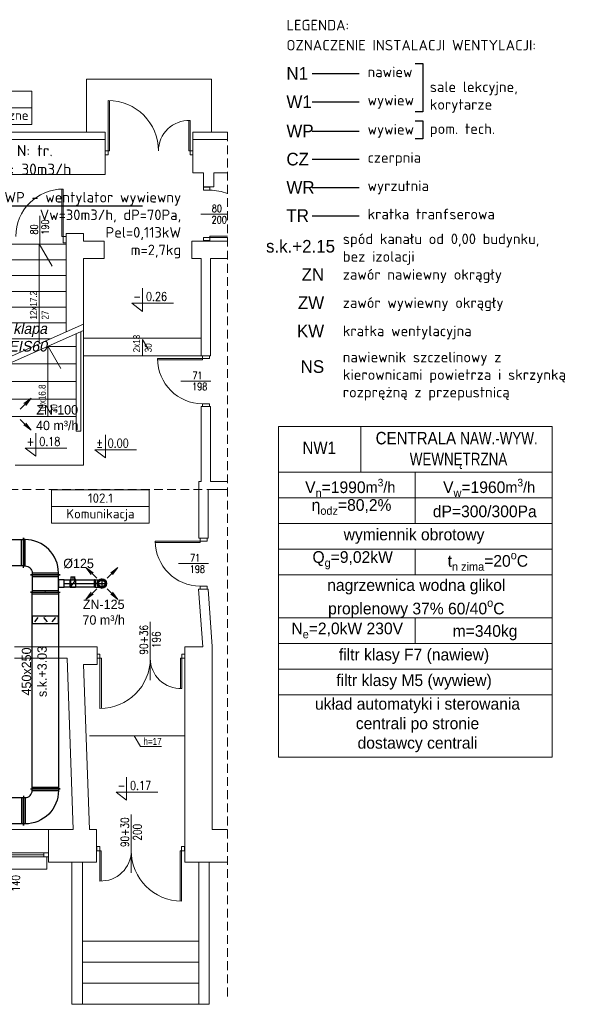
# Model space of a CAD drawing. Header units: millimetres. Extents: x 12823 to 36134, y -75536 to -5600.
# Tile 12 of 26: x 29705 to 30660, y -75536 to -73852. Entities that reach past the tile are written whole.
import ezdxf
from ezdxf import colors
from ezdxf.entities.mleader import LeaderData, LeaderLine
from ezdxf.enums import TextEntityAlignment as Align
from ezdxf.math import Vec2, Vec3

# ---------------------------------------------------------------- set-up
doc = ezdxf.new("R2010")
doc.units = ezdxf.units.MM
doc.linetypes.add('CENTER', pattern=[0.55, 0.37, -0.06, 0.06, -0.06])
doc.linetypes.add('HIDDEN', pattern=[0.375, 0.25, -0.125])
doc.layers.get('0').update_dxf_attribs({"lineweight": 0})
for name, color, linetype in [('opis', 7, 'Continuous'), ('WEN_N1-_ATRYBUT', 6, 'Continuous'), ('WEN_N1-_OSIE', 2, 'CENTER'), ('WEN_WSZ-_ATRYBUT', 6, 'Continuous')]:
    doc.layers.add(name, color=color, linetype=linetype)
for name, color, linetype, lineweight in [('TK - powietrze tabelki', 7, 'Continuous', 9), ('TK-CO-stary budynek zasilanie', 88, 'Continuous', 30), ('TK-podklad', 252, 'Continuous', 13), ('TK-V-centrale', 126, 'Continuous', 5), ('TK-V-opis', 7, 'Continuous', 15), ('TK-V-pomieszczenia', 7, 'Continuous', 15), ('TK_OPIS WENT NAWIEW', 7, 'Continuous', 13), ('WEN_CZ-_ZLICZAC', 3, 'Continuous', 30), ('WEN_N1-_ZLICZAC', 140, 'Continuous', 30), ('WEN_TR-_ZLICZAC', 122, 'Continuous', 30), ('WEN_W1-_ZLICZAC', 30, 'Continuous', 30), ('WEN_WP-_ZLICZAC', 32, 'Continuous', 30), ('WEN_WR-_ZLICZAC', 34, 'Continuous', 30), ('WEN_WSZ-_OSIE', 2, 'CENTER', 5)]:
    doc.layers.add(name, color=color, linetype=linetype, lineweight=lineweight)
doc.styles.add('!S', font='isocpeur.ttf')
doc.styles.add('ETYKIETY_PRZEWODOW_NA_RZUCIE', font='txt', dxfattribs={"oblique": 12, "height": 200})
doc.styles.add('Ev', font='txt')
doc.styles.add('IS', font='txt')
doc.styles.add('OPIS', font='simplex.shx', dxfattribs={"width": 0.75, "height": 18})
doc.styles.add('POWIETRZE', font='txt', dxfattribs={"height": 10})
doc.styles.add('SIMPLEX', font='simplex.shx')
doc.styles.add('STYL_WENTYLE', font='arial.ttf', dxfattribs={"width": 0.8})

# ---------------------------------------------------------------- blocks, each defined once
blk = doc.blocks.new('B12590CN1-_13')
at = {"ltscale": 22}
for p, q in [((-62.5, 8.75), (-62.5, 125)), ((62.5, 8.75), (62.5, 125))]:
    blk.add_line(p, q, dxfattribs=at)
blk.add_lwpolyline([(62.5, 0), (-62.5, 0, -1), (-62.5, 8.75), (62.5, 8.75, -1)], format="xyb", close=True, dxfattribs=at)
blk.add_circle((0, 125), 62.5, dxfattribs=at)
blk.add_point((0, 0), dxfattribs=at)
at = {"layer": 'WEN_N1-_OSIE', "ltscale": 22}
for p, q in [((0, 0), (0, 192.5)), ((-67.5, 125), (67.5, 125))]:
    blk.add_line(p, q, dxfattribs=at)
at = {"layer": 'WEN_N1-_ATRYBUT', "ltscale": 22, "style": 'STYL_WENTYLE', "width": 0.8, "flags": 8}
blk.add_attdef('WENTYLE', text='', height=200, dxfattribs=at).set_placement((62.5, 0), align=Align.BOTTOM_LEFT)
blk = doc.blocks.new('TR2V4525312515151CNN1-_13')
at = {"ltscale": 22}
for p, q in [((-300, 225), (-300, 255)), ((-270, 225), (-270, -225)), ((-30, 225), (-30, -225)), ((0, 225), (0, 255)), ((-300, -225), (-300, -255)), ((0, -225), (0, -255))]:
    blk.add_line(p, q, dxfattribs=at)
for points in [[(0, -225), (0, 225), (-300, 225), (-300, -225)], [(-87.5, -325), (-87.5, -225), (-212.5, -225), (-212.5, -325)]]:
    blk.add_lwpolyline(points, close=True, dxfattribs=at)
for p in [(-300, 0), (0, 0), (-150, -325)]:
    blk.add_point(p, dxfattribs=at)
at = {"layer": 'WEN_N1-_ATRYBUT', "ltscale": 22, "style": 'STYL_WENTYLE', "width": 0.8, "flags": 8}
blk.add_attdef('WENTYLE', text='', height=200, dxfattribs=at).set_placement((-150, -25), align=Align.BOTTOM_LEFT)
blk = doc.blocks.new('DR125CN1-_11')
at = {"ltscale": 22}
for p, q in [((8.75, 62.5), (91.25, 62.5)), ((14, 112.5), (86, 112.5)), ((15, -43.75), (85, 43.75)), ((20, 62.5), (20, 112.5)), ((80, 62.5), (80, 112.5)), ((8.75, -62.5), (91.25, -62.5))]:
    blk.add_line(p, q, dxfattribs=at)
for points in [[(0, -62.5), (0, 62.5, -1), (8.75, 62.5), (8.75, -62.5, -1)], [(100, -62.5), (100, 62.5, 1), (91.25, 62.5), (91.25, -62.5, 1)]]:
    blk.add_lwpolyline(points, format="xyb", close=True, dxfattribs=at)
blk.add_circle((50, 0), 6.25, dxfattribs=at)
for p in [(0, 0), (100, 0)]:
    blk.add_point(p, dxfattribs=at)
at = {"layer": 'WEN_N1-_OSIE', "ltscale": 22}
for p, q in [((0, 0), (100, 0)), ((50, 57.5), (50, 117.5))]:
    blk.add_line(p, q, dxfattribs=at)
at = {"layer": 'WEN_N1-_ATRYBUT', "ltscale": 22, "style": 'STYL_WENTYLE', "width": 0.8, "flags": 8}
blk.add_attdef('WENTYLE', text='', height=200, dxfattribs=at).set_placement((0, 0), align=Align.BOTTOM_LEFT)
blk = doc.blocks.new('DSQW_250X450CNN1-_21')
at = {"ltscale": 22}
for p, q in [((25, 180), (100, 120)), ((100, 30), (25, -30)), ((25, -120), (100, -180))]:
    blk.add_line(p, q, dxfattribs=at)
blk.add_lwpolyline([(0, 225), (0, -225), (125, -225), (125, 225)], close=True, dxfattribs=at)
for p in [(0, 0), (125, 0)]:
    blk.add_point(p, dxfattribs=at)
at = {"layer": 'WEN_N1-_ATRYBUT', "ltscale": 22, "style": 'STYL_WENTYLE', "width": 0.8, "flags": 8}
blk.add_attdef('WENTYLE', text='', height=200, dxfattribs=at).set_placement((62, 125), align=Align.BOTTOM_LEFT)
blk = doc.blocks.new('STRZAŁKA NAWIEW')
at = {"layer": 'TK_OPIS WENT NAWIEW', "ltscale": 2}
for q in [(24405.6, -21410), (24411.8, -21419.3), (24414.9, -21416.2)]:
    blk.add_line((24424, -21428.4), q, dxfattribs=at)
blk = doc.blocks.new('KURM-125-C_12')
at = {"ltscale": 22}
for radius in [82, 57.4]:
    blk.add_circle((0, 0), radius, dxfattribs=at)
for p in [(0, 90.2), (0, 0)]:
    blk.add_point(p, dxfattribs=at)
at = {"layer": 'WEN_WSZ-_OSIE', "ltscale": 22}
for p, q in [((-90.2, 0), (90.2, 0)), ((0, -90.2), (0, 90.2))]:
    blk.add_line(p, q, dxfattribs=at)
at = {"layer": 'WEN_WSZ-_ATRYBUT', "ltscale": 22, "style": 'STYL_WENTYLE', "width": 0.8, "flags": 8}
blk.add_attdef('WENTYLE', text='', height=200, dxfattribs=at).set_placement((0, 0), align=Align.BOTTOM_LEFT)
blk = doc.blocks.new('_None')
blk = doc.blocks.new('QBV254533129CNN1-_11')
at = {"ltscale": 22}
for p, q in [((-375, 630), (-375, 600)), ((-345, 150), (-345, 600)), ((-375, 120), (-375, 150)), ((-255, 0), (-225, 0)), ((-225, 30), (225, 30)), ((255, 0), (225, 0))]:
    blk.add_line(p, q, dxfattribs=at)
blk.add_lwpolyline([(225, 0), (225, 30, 0.414214), (-345, 600), (-375, 600), (-375, 150), (-345, 150, -0.414214), (-225, 30), (-225, 0)], format="xyb", close=True, dxfattribs=at)
for p in [(-375, 375), (0, 0)]:
    blk.add_point(p, dxfattribs=at)
at = {"layer": 'WEN_N1-_ATRYBUT', "ltscale": 22, "style": 'STYL_WENTYLE', "width": 0.8, "flags": 8}
blk.add_attdef('WENTYLE', text='', height=200, dxfattribs=at).set_placement((0, 375), align=Align.BOTTOM_LEFT)
blk = doc.blocks.new('QD-450X250CNN1-_778-17029738_24')
at = {"ltscale": 22}
for p, q in [((0, -255), (0, 255)), ((30, -225), (30, 225)), ((748, -225), (748, 225)), ((778, -255), (778, 255))]:
    blk.add_line(p, q, dxfattribs=at)
blk.add_lwpolyline([(0, 225), (778, 225), (778, -225), (0, -225)], close=True, dxfattribs=at)
for p in [(0, 0), (778, 0)]:
    blk.add_point(p, dxfattribs=at)
at = {"layer": 'WEN_N1-_ATRYBUT', "ltscale": 22, "style": 'STYL_WENTYLE', "width": 0.8, "flags": 8}
blk.add_attdef('WENTYLE', text='', height=200, dxfattribs=at).set_placement((389, 0), align=Align.BOTTOM_LEFT)
at = {"layer": 'WEN_N1-_OSIE', "ltscale": 22, "style": 'STYL_WENTYLE', "width": 0.8, "flags": 8}
blk.add_attdef('FI_KANALU', text='', height=40, dxfattribs=at).set_placement((389, 0), align=Align.MIDDLE_CENTER)
blk = doc.blocks.new('SR-125CN1-_517-4542128052_14')
at = {"ltscale": 22}
blk.add_lwpolyline([(0, -62), (0, 62), (517, 62), (517, -62)], close=True, dxfattribs=at)
for p in [(0, 0), (517, 0)]:
    blk.add_point(p, dxfattribs=at)
at = {"layer": 'WEN_N1-_OSIE', "ltscale": 22}
blk.add_line((0, 0), (517, 0), dxfattribs=at)
at = {"layer": 'WEN_N1-_ATRYBUT', "ltscale": 22, "style": 'STYL_WENTYLE', "width": 0.8, "flags": 8}
blk.add_attdef('WENTYLE', text='', height=200, dxfattribs=at).set_placement((259, 0), align=Align.BOTTOM_LEFT)
at = {"layer": 'WEN_N1-_OSIE', "ltscale": 22, "style": 'STYL_WENTYLE', "width": 0.8, "flags": 8}
blk.add_attdef('FI_KANALU', text='', height=40, dxfattribs=at).set_placement((259, 125), align=Align.MIDDLE_CENTER)
blk = doc.blocks.new('QBV254533129CNN1-_12')
at = {"ltscale": 22}
for p, q in [((345, 150), (345, 600)), ((375, 630), (375, 600)), ((-255, 0), (-225, 0)), ((225, 30), (-225, 30)), ((255, 0), (225, 0)), ((375, 120), (375, 150))]:
    blk.add_line(p, q, dxfattribs=at)
blk.add_lwpolyline([(-225, 0), (-225, 30, -0.414214), (345, 600), (375, 600), (375, 150), (345, 150, 0.414214), (225, 30), (225, 0)], format="xyb", close=True, dxfattribs=at)
for p in [(375, 375), (0, 0)]:
    blk.add_point(p, dxfattribs=at)
at = {"layer": 'WEN_N1-_ATRYBUT', "ltscale": 22, "style": 'STYL_WENTYLE', "width": 0.8, "flags": 8}
blk.add_attdef('WENTYLE', text='', height=200, dxfattribs=at).set_placement((-1071, 375), align=Align.BOTTOM_LEFT)
blk = doc.blocks.new('QD-250X450CNN1-_3360-8947738_14')
at = {"ltscale": 22}
for p, q in [((0, -255), (0, 255)), ((30, -225), (30, 225)), ((3331, -225), (3331, 225)), ((3361, -255), (3361, 255))]:
    blk.add_line(p, q, dxfattribs=at)
blk.add_lwpolyline([(0, 225), (3361, 225), (3361, -225), (0, -225)], close=True, dxfattribs=at)
for p in [(0, 0), (3361, 0)]:
    blk.add_point(p, dxfattribs=at)
at = {"layer": 'WEN_N1-_ATRYBUT', "ltscale": 22, "style": 'STYL_WENTYLE', "width": 0.8, "flags": 8}
blk.add_attdef('WENTYLE', text='', height=200, dxfattribs=at).set_placement((1680, 0), align=Align.BOTTOM_LEFT)
at = {"layer": 'WEN_N1-_OSIE', "ltscale": 22, "style": 'STYL_WENTYLE', "width": 0.8, "flags": 8}
blk.add_attdef('FI_KANALU', text='', height=40, dxfattribs=at).set_placement((1680, 0), align=Align.MIDDLE_CENTER)
blk = doc.blocks.new('G$C44078408')
at = {"ltscale": 22}
for p, q in [((1941.9, 232.4), (1917.9, 232.4)), ((2092.9, 232.4), (2116.9, 232.4)), ((1899.9, 97.4), (1899.9, -10.6))]:
    blk.add_line(p, q, dxfattribs=at)
at = {"layer": 'TK-podklad', "ltscale": 22}
for p, q in [((1924.9, 1571.4), (2138.9, 1571.4)), ((1924.9, 1480.4), (1924.9, 1571.4)), ((2138.9, 1480.4), (2138.9, 1571.4)), ((1644.9, 1480.4), (1956.9, 1480.4)), ((1956.9, 1468.4), (1956.9, 1480.4)), ((2106.9, 1480.4), (2166, 1480.4)), ((2106.9, 1468.4), (2106.9, 1480.4)), ((1797.9, 1289.4), (1889.9, 1289.4)), ((1843.9, 1121.2), (1843.9, 1289.4)), ((1844.1, 1289.5), (1865.9, 1251.5)), ((1797.9, 1262.4), (1889.9, 1262.4)), ((1797.9, 1235.4), (1889.9, 1235.4)), ((1797.9, 1208.4), (1889.9, 1208.4)), ((1797.9, 1181.4), (1889.9, 1181.4)), ((1797.9, 1154.4), (1889.9, 1154.4)), ((1919.9, 1152.6), (1797.9, 1098.5)), ((1919.9, 1152.6), (1919.9, 911.4)), ((1919.9, 1141.4), (1797.9, 1087.2)), ((1906.9, 1135.6), (1906.9, 969.4)), ((1914.9, 1139.2), (1914.9, 969.4)), ((1919.9, 1128.4), (2120.9, 1128.4)), ((1797.9, 1127.4), (1863.1, 1127.4)), ((1858.9, 994.4), (1858.9, 1114.3)), ((1859.1, 1114.4), (1906.9, 1114.4)), ((1859.1, 1114.4), (1880.9, 1076.5)), ((2020.4, 1098.4), (2020.4, 1126.4)), ((2020.4, 1126.4), (2029.6, 1110.5)), ((1919.9, 1098.4), (2120.9, 1098.4)), ((1797.9, 1084.4), (1906.9, 1084.4)), ((1797.9, 1054.4), (1906.9, 1054.4)), ((1797.9, 1024.4), (1906.9, 1024.4)), ((1797.9, 994.4), (1906.9, 994.4)), ((1906.9, 969.4), (1914.9, 969.4)), ((1802.9, 911.4), (1919.9, 911.4)), ((1929.9, 448.4), (2092.9, 448.4)), ((2017.1, 430.4), (2006.2, 448.4)), ((2053.2, 430.4), (2017.1, 430.4)), ((1726.9, 288.4), (1859.9, 288.4)), ((1856.9, 220.4), (1856.9, 241.4)), ((1729.9, 220.4), (1856.9, 220.4)), ((1899.9, 232.4), (1899.9, -10.6)), ((1917.9, 232.4), (1917.9, -10.6)), ((2116.9, 232.4), (2116.9, -10.6)), ((2134.9, 232.4), (2134.9, -10.6)), ((1917.9, 97.4), (2116.9, 97.4)), ((1917.9, 61.4), (2116.9, 61.4)), ((1917.9, 25.4), (2116.9, 25.4)), ((1899.9, -10.6), (2134.9, -10.6))]:
    blk.add_line(p, q, dxfattribs=at)
at = {"layer": 'TK-podklad', "linetype": 'Continuous'}
for p, q in [((1961.9, 1448.8), (1961.9, 1534.8)), ((1964.2, 1448.8), (1964.2, 1534.8)), ((2099.7, 1448.8), (2099.7, 1500.6)), ((2101.9, 1448.8), (2101.9, 1500.5)), ((1647.9, 1468.4), (1956.9, 1468.4)), ((1956.9, 1408.4), (1956.9, 1468.4)), ((2106.9, 1468.4), (2166, 1468.4)), ((2106.9, 1411.4), (2106.9, 1468.4)), ((1961.9, 1448.8), (1964.2, 1448.8)), ((2099.7, 1448.8), (2101.9, 1448.8)), ((1742.9, 1408.4), (1956.9, 1408.4)), ((2106.9, 1411.4), (2124.9, 1411.4)), ((2124.9, 1411.4), (2124.9, 1387.4)), ((2142.9, 1411.4), (2142.9, 1387.4)), ((2142.9, 1411.4), (2166, 1411.4)), ((1882.7, 1302.4), (1882.7, 1383.4)), ((1884.9, 1302.4), (1884.9, 1383.4)), ((2124.9, 1387.4), (2142.9, 1387.4)), ((1845, 1337.7), (1845, 1286.7)), ((2166, 1340.3), (2120.3, 1340.3)), ((1884.9, 1302.4), (1882.7, 1302.4)), ((1889.9, 1307.4), (1889.9, 1139.3)), ((1889.9, 1307.4), (1919.9, 1307.4)), ((1919.9, 1307.4), (1919.9, 1294.4)), ((2135.9, 1302.6), (2166, 1302.6)), ((2135.9, 1300.4), (2135.9, 1302.6)), ((2135.9, 1300.4), (2166, 1300.4)), ((1919.9, 1294.4), (1954.9, 1294.4)), ((1954.9, 1294.4), (1954.9, 1264.4)), ((2104.9, 1294.4), (2104.9, 1264.4)), ((2104.9, 1294.4), (2104.9, 1264.4)), ((2104.9, 1294.4), (2166, 1294.4)), ((1919.9, 1264.4), (1919.9, 1152.6)), ((1919.9, 1264.4), (1954.9, 1264.4)), ((2104.9, 1264.4), (2120.9, 1264.4)), ((2120.9, 1264.4), (2120.9, 1098.4)), ((2136.9, 1264.4), (2136.9, 1098.4)), ((2136.9, 1264.4), (2166, 1264.4)), ((2120.9, 1098.4), (2136.9, 1098.4)), ((2123.4, 1093.4), (2046.4, 1093.4)), ((2123.4, 1091.2), (2046.5, 1091.2)), ((2123.4, 1093.4), (2123.4, 1091.2)), ((2137.3, 1054.9), (2086.4, 1054.9)), ((2120.9, 1011.4), (2120.9, 883.4)), ((2120.9, 1011.4), (2136.9, 1011.4)), ((2120.9, 1011.4), (2136.9, 1011.4)), ((2136.9, 1011.4), (2136.9, 883.4)), ((2116.9, 883.4), (2120.9, 883.4)), ((2116.9, 883.4), (2116.9, 786.4)), ((2136.9, 883.4), (2166, 883.4)), ((2132.9, 869.4), (2132.9, 786.4)), ((2132.9, 869.4), (2166, 869.4)), ((2119.4, 781.4), (2042.4, 781.4)), ((2119.4, 779.2), (2042.5, 779.2)), ((2116.9, 786.4), (2132.9, 786.4)), ((2119.4, 781.4), (2119.4, 779.2)), ((2133.3, 742.9), (2082.4, 742.9)), ((2116.7, 699.4), (2132.9, 699.4)), ((2123.9, 600.4), (2116.7, 699.4)), ((2139.9, 601.4), (2132.9, 699.4)), ((2033.9, 543.4), (2033.9, 643.2)), ((1801.9, 600.4), (1942.9, 600.4)), ((1942.9, 600.4), (1942.9, 570.4)), ((2092.9, 600.4), (2092.9, 232.4)), ((2092.9, 600.4), (2123.9, 600.4)), ((2139.9, 601.4), (2139.9, 288.4)), ((1801.9, 581.4), (1891.9, 581.4)), ((1891.9, 581.4), (1901.9, 288.4)), ((1947.9, 581.1), (1947.9, 495.1)), ((1947.9, 581.1), (1950.2, 581.1)), ((1950.2, 581.1), (1950.2, 495.1)), ((2085.7, 581.1), (2085.7, 529.3)), ((2085.7, 581.1), (2087.9, 581.1)), ((2087.9, 581.1), (2087.9, 529.3)), ((1919.9, 570.4), (1929.9, 288.4)), ((1919.9, 570.4), (1942.9, 570.4)), ((2001.4, 214.3), (2001.4, 314.1)), ((1859.9, 288.4), (1859.9, 232.4)), ((1859.9, 288.4), (1901.9, 288.4)), ((1929.9, 288.4), (1941.9, 288.4)), ((1941.9, 288.4), (1941.9, 232.4)), ((2139.9, 288.4), (2166, 288.4)), ((2001.4, 214.3), (2001.4, 270.8)), ((1734.9, 244.9), (1851.9, 244.9)), ((1734.9, 241.4), (1851.9, 241.4)), ((1735.9, 248.4), (1851.9, 248.4)), ((1947.4, 252), (1947.4, 200.2)), ((1949.7, 252), (1947.4, 252)), ((1949.7, 252), (1949.7, 200.2)), ((2085.2, 252), (2085.2, 166)), ((2087.4, 252), (2085.2, 252)), ((2087.4, 252), (2087.4, 166)), ((1859.9, 232.4), (1941.9, 232.4)), ((2092.9, 232.4), (2166, 232.4))]:
    blk.add_line(p, q, dxfattribs=at)
at = {"layer": 'TK-podklad', "linetype": 'HIDDEN', "ltscale": 60}
for p, q in [((2166, 1480.4), (2166, 0)), ((1747.9, 869.4), (2166, 869.4))]:
    blk.add_line(p, q, dxfattribs=at)
at = {"layer": 'TK-podklad'}
for p, q in [((2020.5, 1213.9), (2020.5, 1174.2)), ((2020.5, 1174.2), (2002.6, 1188.2)), ((2002.6, 1188.2), (2073.9, 1188.2)), ((1838, 966.1), (1838, 926.4)), ((1957.1, 963.2), (1957.1, 923.6)), ((1838, 926.4), (1820.1, 940.4)), ((1820.1, 940.4), (1891.4, 940.4)), ((1957.1, 923.6), (1939.2, 937.6)), ((1939.2, 937.6), (2010.5, 937.6)), ((1993.3, 377.9), (1993.3, 338.2)), ((1993.3, 338.2), (1975.4, 352.2)), ((1975.4, 352.2), (2046.7, 352.2))]:
    blk.add_line(p, q, dxfattribs=at)
at = {"layer": 'TK-podklad', "linetype": 'Continuous'}
for points in [[(1961.9, 1441.8), (1961.9, 1448.8), (1956.9, 1448.8), (1956.9, 1441.8)], [(2106.9, 1441.8), (2106.9, 1448.8), (2101.9, 1448.8), (2101.9, 1441.8)], [(2124.9, 1386.4), (2135.9, 1386.4), (2135.9, 1381.4), (2124.9, 1381.4)], [(1884.9, 1291.4), (1884.9, 1302.4), (1889.9, 1302.4), (1889.9, 1291.4)], [(2124.9, 1300.4), (2135.9, 1300.4), (2135.9, 1295.4), (2124.9, 1295.4)], [(2135.4, 1093.4), (2123.4, 1093.4), (2123.4, 1098.4), (2135.4, 1098.4)], [(2135.4, 1011.4), (2123.4, 1011.4), (2123.4, 1016.4), (2135.4, 1016.4)], [(2131.4, 781.4), (2119.4, 781.4), (2119.4, 786.4), (2131.4, 786.4)], [(2131.4, 699.4), (2119.4, 699.4), (2119.4, 704.4), (2131.4, 704.4)], [(1947.9, 588.1), (1947.9, 581.1), (1942.9, 581.1), (1942.9, 588.1)], [(2092.9, 588.1), (2092.9, 581.1), (2087.9, 581.1), (2087.9, 588.1)], [(1942.4, 259), (1942.4, 252), (1947.4, 252), (1947.4, 259)], [(2087.4, 259), (2087.4, 252), (2092.4, 252), (2092.4, 259)], [(1859.9, 241.4), (1851.9, 241.4), (1851.9, 248.4), (1859.9, 248.4)]]:
    blk.add_lwpolyline(points, close=True, dxfattribs=at)
for centre, radius, start, end in [((1961.9, 1448.8), 86, 0, 90), ((2099.7, 1448.8), 51.8, 87.5402, 180), ((1884.9, 1302.4), 81, 90, 180), ((2135.9, 1300.4), 81, 68.1858, 90), ((2123.4, 1093.4), 77, 180, 270), ((2119.4, 781.4), 77, 180, 270), ((1947.9, 581.1), 86, 270, 0), ((2085.7, 581.1), 51.8, 180, 272.4598), ((1949.7, 252), 51.8, 267.5402, 0), ((2087.4, 252), 86, 180, 270)]:
    blk.add_arc(centre, radius, start, end, dxfattribs=at)
at = {"layer": 'TK-podklad', "linetype": 'Continuous', "style": 'SIMPLEX', "width": 0.8}
for s, height, p in [('80', 12.6, (2139.3, 1344)), ('200', 12.6, (2138.9, 1324.7)), ('- 0.26', 15, (2005, 1192.2)), ('71', 12.6, (2106, 1058.5)), ('198', 12.6, (2105.6, 1039.3)), ('+ 0.18', 15, (1822.4, 944.4)), ('%%P 0.00', 15, (1941.6, 941.5)), ('71', 12.6, (2102, 746.5)), ('198', 12.6, (2101.6, 727.3)), ('- 0.17', 15, (1977.8, 356.2))]:
    blk.add_text(s, height=height, dxfattribs=at).set_placement(p)
for s, height, p in [('80', 12.6, (1841.4, 1305.8)), ('190', 12.6, (1860.6, 1305.4)), ('90+36', 13.98, (2029.9, 587.3)), ('196', 13.98, (2051.3, 598.3)), ('90+30', 13.98, (1997.4, 258.2)), ('200', 13.98, (2018.8, 269.2)), ('140', 13.98, (1810.8, 181.9))]:
    blk.add_text(s, height=height, rotation=90, dxfattribs=at).set_placement(p)
at = {"layer": 'TK-podklad', "lineweight": 13, "char_height": 12, "width": 116.879, "attachment_point": 4, "rotation": 90}
for s, insert in [('{\\fArial Narrow|b0|i0|c238|p34;12x17.2\\P27}', (1844, 1160.3)), ('{\\fArial Narrow|b0|i0|c238|p34;2x13\\P30}', (2020.5, 1104.3)), ('{\\fArial Narrow|b0|i0|c238|p34;10x16.8\\P30}', (1859, 1000.3))]:
    blk.add_mtext(s, dxfattribs=dict(at, insert=insert))
at = {"layer": 'TK-podklad', "lineweight": 13, "insert": (2022.4, 439), "char_height": 12, "width": 116.879, "attachment_point": 4}
blk.add_mtext('{\\fArial Narrow|b0|i0|c238|p34;h=17}', dxfattribs=at)
blk = doc.blocks.new('QD-450X250CNN1-_1466-8865781_24')
at = {"ltscale": 22}
for p, q in [((0, -255), (0, 255)), ((30, -225), (30, 225)), ((1437, -225), (1437, 225)), ((1467, -255), (1467, 255))]:
    blk.add_line(p, q, dxfattribs=at)
blk.add_lwpolyline([(0, 225), (1467, 225), (1467, -225), (0, -225)], close=True, dxfattribs=at)
for p in [(0, 0), (1467, 0)]:
    blk.add_point(p, dxfattribs=at)
at = {"layer": 'WEN_N1-_ATRYBUT', "ltscale": 22, "style": 'STYL_WENTYLE', "width": 0.8, "flags": 8}
blk.add_attdef('WENTYLE', text='', height=200, dxfattribs=at).set_placement((733, 0), align=Align.BOTTOM_LEFT)
at = {"layer": 'WEN_N1-_OSIE', "ltscale": 22, "style": 'STYL_WENTYLE', "width": 0.8, "flags": 8}
blk.add_attdef('FI_KANALU', text='', height=40, dxfattribs=at).set_placement((733, 0), align=Align.MIDDLE_CENTER)

msp = doc.modelspace()

# ---------------------------------------------------------------- linework, layer by layer
at = {"layer": 'opis'}
for points in [[(30381.3, -73927), (30394.2, -73927), (30394.2, -74009.5), (30381.3, -74009.5)], [(30381.3, -74025.2), (30394.2, -74025.2), (30394.2, -74055.9), (30381.3, -74055.9)]]:
    msp.add_lwpolyline(points, dxfattribs=at)
at = {"layer": 'TK-CO-stary budynek zasilanie', "color": 1, "lineweight": 9}
msp.add_lwpolyline([(29750.6, -74397.8), (29617.7, -74397.8), (29598.2, -74368.8)], dxfattribs=at)
at = {"layer": 'TK-V-centrale'}
for p, q in [((30288.4, -74547.8), (30288.4, -74625.9)), ((30147.3, -74625.9), (30615.6, -74625.9)), ((30381.4, -74625.9), (30381.4, -74713.7)), ((30147.3, -74669.8), (30615.6, -74669.8)), ((30147.3, -74713.7), (30615.6, -74713.7)), ((30147.3, -74757.5), (30615.6, -74757.5)), ((30381.4, -74757.5), (30381.4, -74801.4)), ((30147.3, -74801.4), (30615.6, -74801.4)), ((30147.3, -74875.1), (30615.6, -74875.1)), ((30147.3, -74875.1), (30615.6, -74875.1)), ((30381.4, -74875.1), (30381.4, -74919)), ((30147.3, -74919), (30615.6, -74919)), ((30147.3, -74962.9), (30615.6, -74962.9)), ((30147.3, -75006.7), (30615.6, -75006.7)), ((30147.3, -75113), (30615.6, -75113))]:
    msp.add_line(p, q, dxfattribs=at)
msp.add_lwpolyline([(30615.6, -75113), (30147.3, -75113), (30147.3, -74547.8), (30615.6, -74547.8)], close=True, dxfattribs=at)
at = {"layer": 'TK-V-pomieszczenia', "ltscale": 22}
for p, q in [((29558.2, -74003), (29725.6, -74003)), ((29759.1, -74684.5), (29926.5, -74684.5))]:
    msp.add_line(p, q, dxfattribs=at)
for points in [[(29558.2, -73974.5), (29725.6, -73974.5), (29725.6, -74031.6), (29558.2, -74031.6)], [(29759.1, -74655.9), (29926.5, -74655.9), (29926.5, -74713), (29759.1, -74713)]]:
    msp.add_lwpolyline(points, close=True, dxfattribs=at)
at = {"layer": 'WEN_CZ-_ZLICZAC', "ltscale": 22}
msp.add_line((30204.9, -74090.9), (30285.3, -74090.9), dxfattribs=at)
at = {"layer": 'WEN_N1-_ZLICZAC', "ltscale": 22}
msp.add_line((30204.9, -73944.4), (30285.3, -73944.4), dxfattribs=at)
at = {"layer": 'WEN_TR-_ZLICZAC', "ltscale": 22}
msp.add_line((30204.9, -74187.5), (30285.3, -74187.5), dxfattribs=at)
at = {"layer": 'WEN_W1-_ZLICZAC', "ltscale": 22}
msp.add_line((30204.9, -73992.7), (30285.3, -73992.7), dxfattribs=at)
at = {"layer": 'WEN_WP-_ZLICZAC', "ltscale": 22}
msp.add_line((30204.9, -74042.6), (30285.3, -74042.6), dxfattribs=at)
at = {"layer": 'WEN_WR-_ZLICZAC', "ltscale": 22}
msp.add_line((30204.9, -74139.2), (30285.3, -74139.2), dxfattribs=at)

# ---------------------------------------------------------------- block references
at = {"layer": 'TK-podklad', "ltscale": 22}
msp.add_blockref('G$C44078408', (27894.2, -75525.2), dxfattribs=at)
at = {"layer": 'TK_OPIS WENT NAWIEW', "xscale": -1, "rotation": 180}
for p in [(5300.1, -95928), (5448.6, -96217.3)]:
    msp.add_blockref('STRZAŁKA NAWIEW', p, dxfattribs=at)
at = {"layer": 'TK_OPIS WENT NAWIEW'}
for p in [(5300.1, -53125.8), (5448.6, -53415.1)]:
    msp.add_blockref('STRZAŁKA NAWIEW', p, dxfattribs=at)
at = {"layer": 'TK_OPIS WENT NAWIEW', "rotation": 180}
msp.add_blockref('STRZAŁKA NAWIEW', (54242, -96217.3), dxfattribs=at)
at = {"layer": 'TK_OPIS WENT NAWIEW', "xscale": -1}
msp.add_blockref('STRZAŁKA NAWIEW', (54242, -53415.1), dxfattribs=at)
at = {"layer": 'WEN_N1-_ZLICZAC', "ltscale": 22, "xscale": 0.1, "yscale": 0.1, "zscale": 0.1}
for name, p in [('QD-450X250CNN1-_778-17029738_24', (29633.2, -74763.7)), ('QBV254533129CNN1-_11', (29748.5, -74801.2)), ('SR-125CN1-_517-4542128052_14', (29781, -74816.2)), ('DR125CN1-_11', (29791, -74816.2))]:
    msp.add_blockref(name, p, dxfattribs=at)
at = {"layer": 'WEN_N1-_ZLICZAC', "ltscale": 22, "zscale": 0.1}
for name, p, xscale, yscale, rotation in [('TR2V4525312515151CNN1-_13', (29748.5, -74801.2), 0.09999999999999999, 0.1, 90), ('B12590CN1-_13', (29832.8, -74816.2), 0.1, 0.09999999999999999, 270), ('KURM-125-C_12', (29845.3, -74816.2), 0.1, 0.1, 89.99999999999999), ('QD-250X450CNN1-_3360-8947738_14', (29748.5, -74831.2), 0.1, 0.1, 270), ('DSQW_250X450CNN1-_21', (29748.5, -74884.4), 0.1, 0.1, 90), ('QBV254533129CNN1-_12', (29748.5, -75167.3), 0.1, 0.1, 180), ('QD-450X250CNN1-_1466-8865781_24', (29711, -75204.8), 0.1, 0.1, 180.0000000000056)]:
    msp.add_blockref(name, p, dxfattribs=dict(at, xscale=xscale, yscale=yscale, rotation=rotation))

# ---------------------------------------------------------------- texts
at = {"layer": 'opis', "char_height": 18, "attachment_point": 1, "style": '!S'}
for s, insert, width in [('LEGENDA:', (30161, -73852.5), 86.186), ('OZNACZENIE INSTALACJI WENTYLACJI:', (30161, -73886.8), 472.167), ('nawiew', (30299.9, -73932.5), 34.923), ('sale lekcyjne, \\Pkorytarze', (30406.3, -73958), 380.128), ('wywiew', (30299.9, -73980.8), 34.923), ('wywiew', (30299.9, -74030.6), 34.923), ('pom. tech.', (30406.3, -74029.6), 380.128), ('czerpnia', (30299.9, -74078.9), 34.923), ('wyrzutnia', (30299.9, -74127.2), 34.923), ('kratka tranfserowa', (30299.9, -74175.5), 229.388), ('spód kanału od 0,00 budynku, \\Pbez izolacji', (30257.5, -74218), 501.67), ('zawór nawiewny okrągły', (30257.5, -74278.8), 501.67), ('zawór wywiewny okrągły', (30257.5, -74327.1), 501.67), ('kratka wentylacyjna', (30257.5, -74375.4), 501.67), ('nawiewnik szczelinowy z \\Pkierownicami powietrza i skrzynką \\Prozprężną z przepustnicą', (30257.5, -74420.1), 543.284)]:
    msp.add_mtext(s, dxfattribs=dict(at, insert=insert, width=width))
at = {"layer": 'TK-CO-stary budynek zasilanie', "color": 1, "ltscale": 22, "insert": (29327.9, -74371.3), "char_height": 18.116, "width": 423.612, "attachment_point": 1, "style": 'ETYKIETY_PRZEWODOW_NA_RZUCIE'}
msp.add_mtext('\\A1;\\pxqr;klapa\\Pppoż. EIS60', dxfattribs=at)
at = {"layer": 'TK-V-centrale', "attachment_point": 1, "style": 'Ev'}
for s, insert, char_height, width in [('\\A1;\\pxqc;{\\W0.9;CENTRALA \\W0.8;NAW.-WYW.\\P WEWNĘTRZNA}', (30262.5, -74557), 21.429, 379.599), ('\\A1;\\pxqc;{\\W0.9;NW1}', (30027.4, -74573.5), 21.429, 379.599), ('\\A1;V{\\H0.7x;\\S^ n;}=1990{\\H0.92857x;m}{\\H0.649999x;\\S3^ ;}{\\H0.928589x;/h}', (30193.1, -74634.8), 20, 158.995), ('\\A1;V{\\H0.7x;\\S^ w;}=1960{\\H0.92857x;m}{\\H0.649999x;\\S3^ ;}{\\H0.928589x;/h}', (30429.1, -74634.8), 20, 158.995), ('\\A1;η{\\H0.7x;\\S^ odz;}=80,2%', (30204.2, -74672), 20, 158.995), ('\\A1; dP=300/300Pa', (30404.1, -74682.9), 20, 227.837), ('\\A1;\\pxqc;wymiennik obrotowy', (30170.8, -74722.4), 20, 417.113), ('\\A1;Q{\\H0.7x;\\S^ g;}{\\H0.999999x;=9,02}kW', (30205.6, -74761), 20, 202.284), ('\\A1;t{\\H0.7x;\\S^ n zima;}=20{\\H0.7x;\\So^ ;}C', (30436.8, -74760.8), 20, 158.995), ('\\A1;\\pxqc;nagrzewnica wodna glikol\\Pproplenowy 37% 60/40{\\H0.7x;\\So^ ;}C', (30151.6, -74808.9), 20, 463.305), ('\\A1; N{\\H0.7x;\\S^ e;}=2,0kW 230V', (30162.1, -74883.1), 20, 370.918), ('\\A1;m=340kg', (30445.5, -74887.4), 20, 370.918), ('\\A1;\\pxqc;filtr klasy F7 (nawiew)', (30170.8, -74927.8), 20, 417.113), ('\\A1;\\pxqc;filtr klasy M5 (wywiew)', (30170.8, -74971.6), 20, 417.113), ('\\A1;\\pxqc;układ automatyki i sterowania\\Pcentrali po stronie\\Pdostawcy centrali', (30140.1, -75012), 20, 490.464)]:
    msp.add_mtext(s, dxfattribs=dict(at, insert=insert, char_height=char_height, width=width))
at = {"layer": 'TK-V-pomieszczenia', "char_height": 16, "attachment_point": 2, "style": '!S'}
for s, insert in [('\\A1;\\pxqc;108\\PPom. techniczne', (29641.9, -73980.9)), ('\\A1;\\pxqc;102.1\\PKomunikacja', (29842.8, -74662.3))]:
    msp.add_mtext(s, dxfattribs=dict(at, insert=insert))
at = {"layer": 'WEN_CZ-_ZLICZAC', "ltscale": 22, "insert": (30161.7, -74079.8), "char_height": 21.6, "width": 1.329, "attachment_point": 2, "style": 'IS'}
msp.add_mtext('\\pxql;CZ', dxfattribs=at)
at = {"layer": 'WEN_N1-_ZLICZAC', "ltscale": 22}
for s, insert, char_height, width, attachment_point, style in [('\\pxql;N1', (30161.7, -73933.3), 21.6, 1.329, 2, 'IS'), ('\\A1;\\pxqr;s.k.+2.15', (30243.5, -74228.8), 21.6, 1.329, 2, 'IS'), ('\\A1;\\pxqr;ZN', (30224.9, -74277.1), 21.6, 1.329, 2, 'IS'), ('\\A1;\\pxqr;NS', (30224.9, -74434.5), 21.6, 1.329, 2, 'IS'), ('\\pxqc;ZN-100\\P40 m³/h', (29696, -74511.3), 16, 145.857, 1, 'POWIETRZE'), ('\\pxqc;%%C125', (29732.5, -74774), 16, 145.857, 1, 'POWIETRZE'), ('\\pxqc;ZN-125\\P70 m³/h', (29775.5, -74843.9), 16, 145.857, 1, 'POWIETRZE')]:
    msp.add_mtext(s, dxfattribs=dict(at, insert=insert, char_height=char_height, width=width, attachment_point=attachment_point, style=style))
at = {"layer": 'WEN_N1-_ZLICZAC', "ltscale": 22, "insert": (29708.3, -75039.6), "char_height": 16, "width": 145.857, "attachment_point": 1, "rotation": 90, "style": 'POWIETRZE'}
msp.add_mtext('\\pxqc;450x250\\Ps.k.+3.03', dxfattribs=at)
at = {"layer": 'WEN_TR-_ZLICZAC', "ltscale": 22, "insert": (30161.7, -74176.4), "char_height": 21.6, "width": 1.329, "attachment_point": 2, "style": 'IS'}
msp.add_mtext('\\pxql;TR', dxfattribs=at)
at = {"layer": 'WEN_W1-_ZLICZAC', "ltscale": 22, "char_height": 21.6, "width": 1.329, "attachment_point": 2, "style": 'IS'}
for s, insert in [('\\pxql;W1', (30161.7, -73981.7)), ('\\A1;\\pxqr;ZW', (30224.9, -74325.4)), ('\\A1;\\pxqr;KW', (30224.9, -74373.7))]:
    msp.add_mtext(s, dxfattribs=dict(at, insert=insert))
at = {"layer": 'WEN_WP-_ZLICZAC', "ltscale": 22, "insert": (30161.7, -74031.5), "char_height": 21.6, "width": 1.329, "attachment_point": 2, "style": 'IS'}
msp.add_mtext('\\pxql;WP', dxfattribs=at)
at = {"layer": 'WEN_WR-_ZLICZAC', "ltscale": 22, "insert": (30161.7, -74128.1), "char_height": 21.6, "width": 1.329, "attachment_point": 2, "style": 'IS'}
msp.add_mtext('\\pxql;WR', dxfattribs=at)

# ---------------------------------------------------------------- leaders
at = {"layer": 'TK - powietrze tabelki'}
ml = msp.add_multileader_mtext('Standard', dxfattribs=at)
ml.set_content('{\\fISOCPEUR|b0|i0|c238|p34;N: tr.\\PW: 30m3/h}', color=256)
ml.set_leader_properties()
ml.build(insert=Vec2(0, 0))
ml.multileader.update_dxf_attribs({"has_dogleg": 0, "has_text_frame": 1, "text_left_attachment_type": 4, "text_right_attachment_type": 4, "dogleg_length": 6.35, "arrow_head_size": 5.08})
ctx = ml.context
ctx.base_point, ctx.char_height, ctx.arrow_head_size, ctx.landing_gap_size, ctx.plane_origin = Vec3(29670.9, -74117.4), 19.05, 5.08, 0.508, Vec3(29655, -74242.7)
ctx.left_attachment, ctx.right_attachment, ctx.text_align_type, ctx.attachment_type = 4, 4, 1, 1
notes = []
notes.append((ctx, [(0, (1, 1, 0), (29669.6, -74117.4), (1, 0), 1.27, [(1, [(29620.7, -74165.5)], 0, [])])]))
ctx.mtext.insert, ctx.mtext.alignment, ctx.mtext.flow_direction = Vec3(29730.5, -74066.6), 2, 5
at = {"layer": 'TK-V-opis'}
ml = msp.add_multileader_mtext('Standard', dxfattribs=at)
ml.set_content('\\A1;\\pxqr;{\\W1;\\fISOCPEUR|b0|i0|c238|p34;WP - wentylator wywiewny\\PVw=30m3/h, dP=70Pa,\\PPel=0,113kW\\Pm=2,7kg}', color=256, style='OPIS')
ml.set_leader_properties()
ml.set_arrow_properties(name='NONE')
ml.build(insert=Vec2(0, 0))
ml.multileader.update_dxf_attribs({"text_left_attachment_type": 6, "text_right_attachment_type": 6, "dogleg_length": 0, "arrow_head_size": 0})
ctx = ml.context
ctx.base_point, ctx.char_height, ctx.arrow_head_size, ctx.landing_gap_size, ctx.plane_origin = Vec3(29682.2, -74170.2), 18, 0, 0, Vec3(29606.4, -74559.2)
ctx.left_attachment, ctx.right_attachment = 6, 6
notes.append((ctx, [(0, (1, 1, 0), (29682.2, -74170.2), (1, 0), 0, [(0, [(29604.7, -74220.8)], 0, [])])]))
ctx.mtext.insert, ctx.mtext.width, ctx.mtext.alignment, ctx.mtext.flow_direction = Vec3(29981, -74146.8), 470.308, 3, 5
for ctx, leaders in notes:
    for number, flags, end, landing, length, lines in leaders:
        leader = LeaderData()
        leader.index, (leader.has_last_leader_line, leader.has_dogleg_vector, leader.attachment_direction) = number, flags
        leader.last_leader_point, leader.dogleg_vector, leader.dogleg_length = Vec3(end), Vec3(landing), length
        for number, points, colour, breaks in lines:
            line = LeaderLine()
            line.index, line.vertices, line.color, line.breaks = number, Vec3.list(points), colors.encode_raw_color(colour), breaks
            leader.lines.append(line)
        ctx.leaders.append(leader)

doc.saveas('drawing.dxf')
